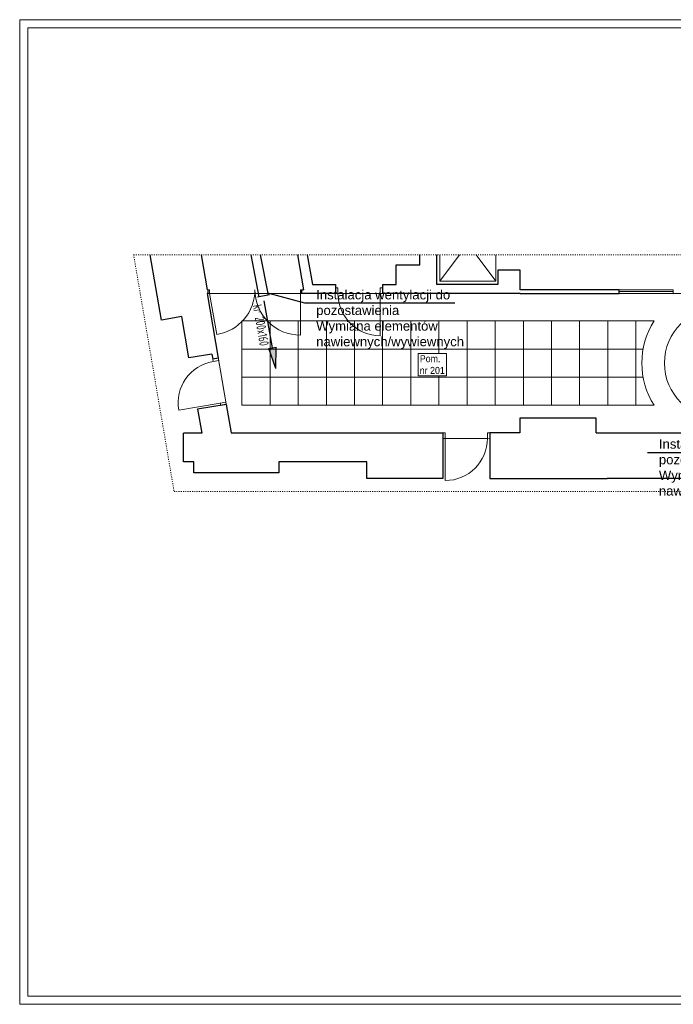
# Model space of a CAD drawing. Header units: millimetres. Extents: x 6904000 to 7075021, y 297772 to 407623.
# Tile 62 of 91: x 7043792 to 7057728, y 304004 to 325004. Entities that reach past the tile are written whole.
import ezdxf
from ezdxf.enums import TextEntityAlignment as Align

# ---------------------------------------------------------------- set-up
doc = ezdxf.new("R2010")
doc.units = ezdxf.units.MM
doc.linetypes.add('MCS - 2 piętro - koncepcja (2026.04.17)_do wysłania$0$ACAD_ISO03W100', pattern=[30, 12, -18])
doc.linetypes.add('MCS - 2 piętro - koncepcja (2026.04.17)_do wysłania$0$DASHED', pattern=[19.05, 12.7, -6.35])
for name, color, linetype, lineweight in [('$went_nawiew', 150, 'Continuous', 30), ('$WENTYLACJA_OPIS', 20, 'Continuous', 25), ('MCS - 2 piętro - koncepcja (2026.04.17)_do wysłania$0$Przekrojowa', 8, 'Continuous', 25), ('MCS - 2 piętro - koncepcja (2026.04.17)_do wysłania$0$S3_drzwi_nowe', 8, 'Continuous', 18), ('MCS - 2 piętro - koncepcja (2026.04.17)_do wysłania$0$S3_opis pomieszczeń', 8, 'Continuous', 0), ('MCS - 2 piętro - koncepcja (2026.04.17)_do wysłania$0$Widokowa', 8, 'Continuous', 9)]:
    doc.layers.add(name, color=color, linetype=linetype, lineweight=lineweight)
doc.layers.add('_MECH_OPIS', color=7, linetype='Continuous')
doc.layers.add('MCS - 2 piętro - koncepcja (2026.04.17)_do wysłania$0$Obrys powierzchni', color=8, linetype='Continuous', lineweight=9, plot=False)
doc.layers.add('S3_sufit S2', color=7, linetype='Continuous', lineweight=5, true_color=0x7f7f7f)
doc.styles.add('JOZEK', font='isocp3.shx', dxfattribs={"width": 0.9})
doc.styles.add('MCS - 2 piętro - koncepcja (2026.04.17)_do wysłania$0$ARIELCE', font='arial.ttf', dxfattribs={"width": 0.9})
doc.styles.get("Standard").update_dxf_attribs({"font": 'arial.ttf'})

# ---------------------------------------------------------------- blocks, each defined once
blk = doc.blocks.new('MCS - 2 piętro - koncepcja (2026.04.17)_do wysłania$0$zw$74BA')
at = {"layer": 'MCS - 2 piętro - koncepcja (2026.04.17)_do wysłania$0$S3_drzwi_nowe'}
blk.add_line((12, -5), (102, -5.1), dxfattribs=at)
for points in [[(0, -5), (0, 0), (12, 0), (12, -5)], [(-0.1, -100), (-0.1, -95), (11.9, -95), (11.9, -100)]]:
    blk.add_lwpolyline(points, close=True, dxfattribs=at)
blk.add_arc((12, -5), 90, 269.9563, 359.9563, dxfattribs=at)

msp = doc.modelspace()

# ---------------------------------------------------------------- hatches: boundary and pattern name
at = {"layer": '$WENTYLACJA_OPIS'}
msp.add_hatch(color=256, dxfattribs=at).paths.add_polyline_path([(7049101.4, 317991.9), (7049259.1, 318019), (7049256, 317563.9)])

# ---------------------------------------------------------------- linework, layer by layer
at = {"layer": '$went_nawiew', "ltscale": 1.6}
for p, q in [((7048717, 319991.1), (7048892.6, 319090.3)), ((7048920.7, 319991.1), (7049088.9, 319128.5)), ((7049118.3, 319134.3), (7048863.1, 319084.5))]:
    msp.add_line(p, q, dxfattribs=at)
at = {"layer": '$WENTYLACJA_OPIS'}
for p, q in [((7049180.2, 318005.4), (7049007.6, 319010.7)), ((7049101.4, 317991.9), (7049259.1, 318019)), ((7049256, 317563.9), (7049101.4, 317991.9)), ((7049256, 317563.9), (7049259.1, 318019))]:
    msp.add_line(p, q, dxfattribs=at)
at = {"layer": '_MECH_OPIS'}
for points in [[(7053070.8, 318959.4), (7049870.2, 318959.4), (7049079.9, 319174.9)], [(7057178, 315775.4), (7060418.1, 315775.4), (7060618.6, 315990.8)]]:
    msp.add_lwpolyline(points, dxfattribs=at)
at = {"layer": 'MCS - 2 piętro - koncepcja (2026.04.17)_do wysłania$0$Obrys powierzchni', "ltscale": 1.6}
for points in [[(7043791.7, 304004.1), (7043791.7, 325004.1), (7073491.7, 325004.1), (7073491.7, 304004.1)], [(7043966.7, 304179.1), (7043966.7, 324829.1), (7073316.7, 324829.1), (7073316.7, 304179.1)]]:
    msp.add_lwpolyline(points, close=True, dxfattribs=at)
at = {"layer": 'MCS - 2 piętro - koncepcja (2026.04.17)_do wysłania$0$Przekrojowa', "ltscale": 1.6}
for p, q in [((7046812.3, 318598.7), (7046574.2, 319991.1)), ((7047793.9, 319244.9), (7047666.3, 319991.1)), ((7049715.6, 319991.1), (7049843.2, 319244.9)), ((7049923.4, 319991.1), (7050032.5, 319354.3)), ((7052322.5, 319772.3), (7052322.5, 319991.1)), ((7052688.7, 319357.5), (7052688.7, 319991.1)), ((7051822.5, 319354.3), (7051822.5, 319772.3)), ((7051822.5, 319772.3), (7052322.5, 319772.3)), ((7054465.2, 319665), (7053985.2, 319665)), ((7053985.2, 319665), (7053985.2, 319357.5)), ((7054465.2, 319245), (7054465.2, 319665)), ((7047793.9, 319244.9), (7047807.5, 319244.9)), ((7047807.5, 319165), (7047807.5, 319244.9)), ((7049807.8, 319165), (7049807.7, 319244.9)), ((7049807.7, 319244.9), (7049843.2, 319244.9)), ((7050032.5, 319354.3), (7050527.4, 319354.3)), ((7050527.4, 319354.3), (7050527.4, 319165)), ((7051527.4, 319354.3), (7051822.5, 319354.3)), ((7051527.4, 319354.3), (7051527.4, 319165)), ((7053985.2, 319357.5), (7052688.7, 319357.5)), ((7056574.1, 319245), (7054465.2, 319245)), ((7056574.1, 319165), (7056574.1, 319245)), ((7047790.9, 319165), (7048026.8, 317785)), ((7047807.6, 319165), (7047790.9, 319165)), ((7047807.6, 319165), (7047807.5, 319165.2)), ((7050527.4, 319165), (7049807.8, 319165)), ((7052225.2, 319165), (7051527.4, 319165)), ((7054465.2, 319165), (7052225.2, 319165)), ((7054345.2, 319165), (7054315.2, 319165)), ((7054465.2, 319165), (7056574.1, 319165)), ((7047246.1, 318672.8), (7046812.3, 318598.7)), ((7047397.2, 317788.9), (7047246.1, 318672.8)), ((7047890, 317873.2), (7047397.2, 317788.9)), ((7047890, 317873.2), (7047908.6, 317764.7)), ((7048026.8, 317785), (7047908.6, 317764.7)), ((7048195.4, 316799.3), (7047584.3, 316694.8)), ((7047584.3, 316694.8), (7047671.9, 316182.2)), ((7048195.4, 316799.3), (7048298.7, 316195)), ((7056085.2, 316507.7), (7054455.2, 316507.7)), ((7054455.2, 316507.7), (7054455.2, 316195)), ((7056085.2, 316195), (7056085.2, 316507.7)), ((7047671.9, 316182.2), (7047283.9, 316182.2)), ((7047283.9, 315575), (7047283.9, 316182.2)), ((7048298.7, 316195), (7052813.9, 316195)), ((7052813.9, 316195), (7052813.9, 315575)), ((7054455.2, 316195), (7053813.9, 316195)), ((7053813.9, 316195), (7053813.9, 315219.1)), ((7056085.2, 316195), (7060045.2, 316195)), ((7047503.9, 315575), (7047283.9, 315575)), ((7047503.9, 315339.1), (7047503.9, 315575)), ((7051193.9, 315575), (7049313.9, 315575)), ((7049313.9, 315575), (7049313.9, 315339.1)), ((7051193.9, 315219.1), (7051193.9, 315575)), ((7052813.9, 315575), (7052813.9, 315219.1)), ((7049313.9, 315339.1), (7047503.9, 315339.1)), ((7052813.9, 315219.1), (7051193.9, 315219.1)), ((7053813.9, 315219.1), (7056315.2, 315219.1)), ((7059805.2, 315219.1), (7056315.2, 315219.1))]:
    msp.add_line(p, q, dxfattribs=at)
at = {"layer": 'MCS - 2 piętro - koncepcja (2026.04.17)_do wysłania$0$S3_drzwi_nowe'}
for p, q in [((7047839.1, 319244.9), (7047807.5, 319244.9)), ((7047839.1, 319165), (7047839.1, 319244.9)), ((7049776, 319244.9), (7049807.7, 319244.9)), ((7049776.1, 319165), (7049776, 319244.9)), ((7047839.1, 319165), (7047807.4, 319165)), ((7047839.1, 319165), (7047996.8, 318289.4)), ((7049776.1, 319165), (7049807.8, 319165)), ((7049776.1, 319165), (7049776.1, 318276.5))]:
    msp.add_line(p, q, dxfattribs=at)
for centre, start, end in [((7047839.1, 319244.9), 279.37038, 0), ((7049776, 319244.9), 180, 270.00353)]:
    msp.add_arc(centre, 968.4, start, end, dxfattribs=at)
at = {"layer": 'MCS - 2 piętro - koncepcja (2026.04.17)_do wysłania$0$Widokowa', "linetype": 'MCS - 2 piętro - koncepcja (2026.04.17)_do wysłania$0$ACAD_ISO03W100', "ltscale": 1.6}
for p, q in [((7046220.5, 319991.1), (7071614.6, 319991.1)), ((7046220.5, 319991.1), (7047084.5, 314938.3)), ((7047084.5, 314938.3), (7071288.5, 314938.3))]:
    msp.add_line(p, q, dxfattribs=at)
at = {"layer": 'MCS - 2 piętro - koncepcja (2026.04.17)_do wysłania$0$Widokowa', "ltscale": 1.6}
for p, q in [((7053166.9, 319991.1), (7052747.7, 319426.4)), ((7052747.7, 319991.1), (7052747.7, 319426.4)), ((7053944, 319426.4), (7053524.7, 319991.1)), ((7053944, 319426.4), (7053944, 319991.1)), ((7052747.7, 319426.4), (7053944, 319426.4)), ((7056574.1, 319245), (7057728.3, 319245)), ((7056574.1, 319205), (7057728.3, 319205)), ((7057728.3, 319245), (7057728.3, 319165)), ((7056574.1, 319165), (7057728.3, 319165))]:
    msp.add_line(p, q, dxfattribs=at)
at = {"layer": 'MCS - 2 piętro - koncepcja (2026.04.17)_do wysłania$0$Widokowa', "linetype": 'MCS - 2 piętro - koncepcja (2026.04.17)_do wysłania$0$DASHED', "ltscale": 1.6}
for p, q in [((7050527.4, 319165), (7051527.4, 319165)), ((7048195.4, 316799.3), (7048026.8, 317785))]:
    msp.add_line(p, q, dxfattribs=at)
at = {"layer": 'S3_sufit S2', "ltscale": 1.6}
for points in [[(7060095.2, 316195), (7056085.2, 316195), (7056085.2, 316507.7), (7054455.2, 316507.7), (7054455.2, 316195), (7053763.9, 316195), (7053763.9, 316075), (7052863.9, 316075), (7052863.9, 316195), (7048298.7, 316195), (7047790.9, 319165), (7067982.2, 319165)], [(7057084.5, 317979.8), (7056930.7, 317979.8), (7056930.7, 318579.8), (7057320.3, 318579.8)], [(7057084.5, 317379.8), (7056930.7, 317379.8), (7056930.7, 317979.8), (7057084.5, 317979.8)], [(7057320.3, 316779.8), (7056930.7, 316779.8), (7056930.7, 317379.8), (7057084.5, 317379.8)]]:
    msp.add_lwpolyline(points, dxfattribs=at)
for points in [[(7049130.7, 317979.8), (7048530.7, 317979.8), (7048530.7, 318579.8), (7049130.7, 318579.8)], [(7049730.7, 317979.8), (7049130.7, 317979.8), (7049130.7, 318579.8), (7049730.7, 318579.8)], [(7050330.7, 317979.8), (7049730.7, 317979.8), (7049730.7, 318579.8), (7050330.7, 318579.8)], [(7050930.7, 317979.8), (7050330.7, 317979.8), (7050330.7, 318579.8), (7050930.7, 318579.8)], [(7051530.7, 317979.8), (7050930.7, 317979.8), (7050930.7, 318579.8), (7051530.7, 318579.8)], [(7052130.7, 317979.8), (7051530.7, 317979.8), (7051530.7, 318579.8), (7052130.7, 318579.8)], [(7052730.7, 317979.8), (7052130.7, 317979.8), (7052130.7, 318579.8), (7052730.7, 318579.8)], [(7053330.7, 317979.8), (7052730.7, 317979.8), (7052730.7, 318579.8), (7053330.7, 318579.8)], [(7053930.7, 317979.8), (7053330.7, 317979.8), (7053330.7, 318579.8), (7053930.7, 318579.8)], [(7054530.7, 317979.8), (7053930.7, 317979.8), (7053930.7, 318579.8), (7054530.7, 318579.8)], [(7055130.7, 317979.8), (7054530.7, 317979.8), (7054530.7, 318579.8), (7055130.7, 318579.8)], [(7055730.7, 317979.8), (7055130.7, 317979.8), (7055130.7, 318579.8), (7055730.7, 318579.8)], [(7056330.7, 317979.8), (7055730.7, 317979.8), (7055730.7, 318579.8), (7056330.7, 318579.8)], [(7056930.7, 317979.8), (7056330.7, 317979.8), (7056330.7, 318579.8), (7056930.7, 318579.8)], [(7049130.7, 317379.8), (7048530.7, 317379.8), (7048530.7, 317979.8), (7049130.7, 317979.8)], [(7049730.7, 317379.8), (7049130.7, 317379.8), (7049130.7, 317979.8), (7049730.7, 317979.8)], [(7050330.7, 317379.8), (7049730.7, 317379.8), (7049730.7, 317979.8), (7050330.7, 317979.8)], [(7050930.7, 317379.8), (7050330.7, 317379.8), (7050330.7, 317979.8), (7050930.7, 317979.8)], [(7051530.7, 317379.8), (7050930.7, 317379.8), (7050930.7, 317979.8), (7051530.7, 317979.8)], [(7052130.7, 317379.8), (7051530.7, 317379.8), (7051530.7, 317979.8), (7052130.7, 317979.8)], [(7052730.7, 317379.8), (7052130.7, 317379.8), (7052130.7, 317979.8), (7052730.7, 317979.8)], [(7053330.7, 317379.8), (7052730.7, 317379.8), (7052730.7, 317979.8), (7053330.7, 317979.8)], [(7053930.7, 317379.8), (7053330.7, 317379.8), (7053330.7, 317979.8), (7053930.7, 317979.8)], [(7054530.7, 317379.8), (7053930.7, 317379.8), (7053930.7, 317979.8), (7054530.7, 317979.8)], [(7055130.7, 317379.8), (7054530.7, 317379.8), (7054530.7, 317979.8), (7055130.7, 317979.8)], [(7055730.7, 317379.8), (7055130.7, 317379.8), (7055130.7, 317979.8), (7055730.7, 317979.8)], [(7056330.7, 317379.8), (7055730.7, 317379.8), (7055730.7, 317979.8), (7056330.7, 317979.8)], [(7056930.7, 317379.8), (7056330.7, 317379.8), (7056330.7, 317979.8), (7056930.7, 317979.8)], [(7049130.7, 316779.8), (7048530.7, 316779.8), (7048530.7, 317379.8), (7049130.7, 317379.8)], [(7049730.7, 316779.8), (7049130.7, 316779.8), (7049130.7, 317379.8), (7049730.7, 317379.8)], [(7050330.7, 316779.8), (7049730.7, 316779.8), (7049730.7, 317379.8), (7050330.7, 317379.8)], [(7050930.7, 316779.8), (7050330.7, 316779.8), (7050330.7, 317379.8), (7050930.7, 317379.8)], [(7051530.7, 316779.8), (7050930.7, 316779.8), (7050930.7, 317379.8), (7051530.7, 317379.8)], [(7052130.7, 316779.8), (7051530.7, 316779.8), (7051530.7, 317379.8), (7052130.7, 317379.8)], [(7052730.7, 316779.8), (7052130.7, 316779.8), (7052130.7, 317379.8), (7052730.7, 317379.8)], [(7053330.7, 316779.8), (7052730.7, 316779.8), (7052730.7, 317379.8), (7053330.7, 317379.8)], [(7053930.7, 316779.8), (7053330.7, 316779.8), (7053330.7, 317379.8), (7053930.7, 317379.8)], [(7054530.7, 316779.8), (7053930.7, 316779.8), (7053930.7, 317379.8), (7054530.7, 317379.8)], [(7055130.7, 316779.8), (7054530.7, 316779.8), (7054530.7, 317379.8), (7055130.7, 317379.8)], [(7055730.7, 316779.8), (7055130.7, 316779.8), (7055130.7, 317379.8), (7055730.7, 317379.8)], [(7056330.7, 316779.8), (7055730.7, 316779.8), (7055730.7, 317379.8), (7056330.7, 317379.8)], [(7056930.7, 316779.8), (7056330.7, 316779.8), (7056330.7, 317379.8), (7056930.7, 317379.8)]]:
    msp.add_lwpolyline(points, close=True, dxfattribs=at)
msp.add_circle((7058728.5, 317679.8), 1188.1, dxfattribs=at)
msp.add_arc((7058728.5, 317679.8), 1671.2, 147.41635, 212.58365, dxfattribs=at)

# ---------------------------------------------------------------- block references
at = {"layer": 'MCS - 2 piętro - koncepcja (2026.04.17)_do wysłania$0$S3_drzwi_nowe', "yscale": 10, "zscale": 10}
for p, xscale, rotation in [((7051527.4, 319285), 10, 270.043697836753), ((7048195.4, 316799.3), 10, 189.7469888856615), ((7052813.9, 316195), -10, 89.95630216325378)]:
    msp.add_blockref('MCS - 2 piętro - koncepcja (2026.04.17)_do wysłania$0$zw$74BA', p, dxfattribs=dict(at, xscale=xscale, rotation=rotation))

# ---------------------------------------------------------------- texts
at = {"layer": '$WENTYLACJA_OPIS', "style": 'JOZEK', "oblique": 0, "width": 0.75}
msp.add_text('kr 200x160', height=200, rotation=279.7433, dxfattribs=at).set_placement((7048934.6, 318490.4), align=Align.MIDDLE_CENTER)
at = {"layer": '_MECH_OPIS', "insert": (7057421.1, 316054.7), "char_height": 200, "width": 2986.393, "attachment_point": 1}
msp.add_mtext('Instalacja wentylacji do pozostawienia\\PWymiana elementów nawiewnych/wywiewnych\\P', dxfattribs=at)

# ---------------------------------------------------------------- next in the draw order: texts
at = {"layer": 'MCS - 2 piętro - koncepcja (2026.04.17)_do wysłania$0$S3_opis pomieszczeń', "insert": (7052322.4, 317849), "char_height": 75, "attachment_point": 1, "style": 'MCS - 2 piętro - koncepcja (2026.04.17)_do wysłania$0$ARIELCE', "bg_fill": 18}
msp.add_mtext('{\\fArial|b0|i0|c238|p34;\\H2x;Pom.\\Pnr 201}', dxfattribs=at)

# ---------------------------------------------------------------- next in the draw order: texts
at = {"layer": '_MECH_OPIS', "insert": (7050113.9, 319238.7), "char_height": 200, "width": 2986.393, "attachment_point": 1}
msp.add_mtext('Instalacja wentylacji do pozostawienia\\PWymiana elementów nawiewnych/wywiewnych\\P', dxfattribs=at)

doc.saveas('drawing.dxf')
